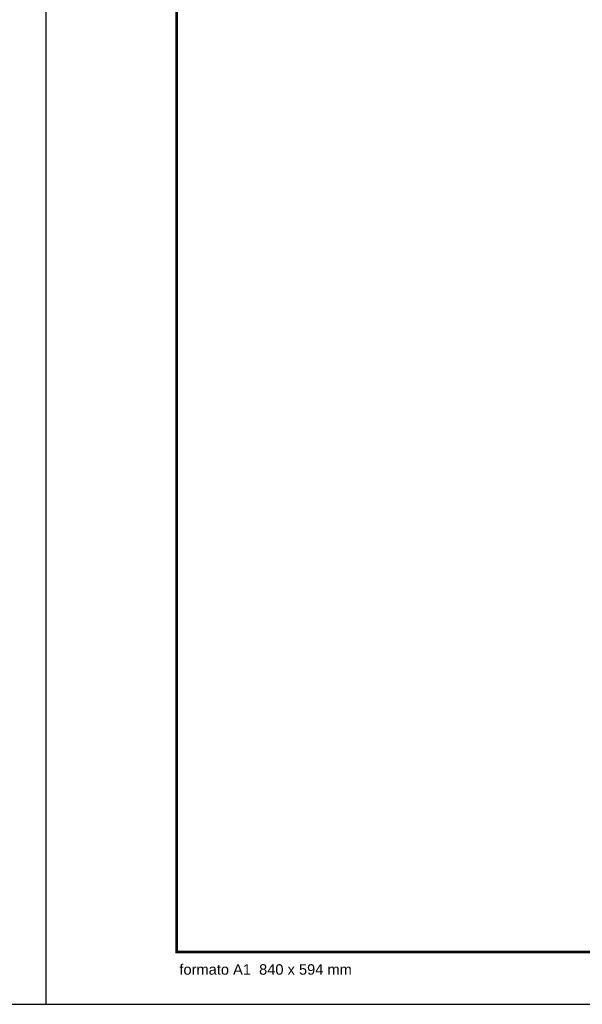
# Model space of a CAD drawing. Extents: x 1874 to 2462, y -2142 to -2023.
# Tile 20 of 74: x 2041 to 2052, y -2142 to -2123. Entities that reach past the tile are written whole.
import ezdxf

# ---------------------------------------------------------------- set-up
doc = ezdxf.new("R2010")
doc.units = 0
doc.header["$LTSCALE"] = 0.1
doc.header["$MEASUREMENT"] = 0
doc.layers.get('0').update_dxf_attribs({"linetype": 'CONTINUOUS', "lineweight": 25})
for name, color, linetype in [('RVS-GER', 1, 'CONTINUOUS'), ('XX-CARIMBO', 9, 'CONTINUOUS'), ('XX-FOLHA', 253, 'CONTINUOUS')]:
    doc.layers.add(name, color=color, linetype=linetype)
doc.styles.add('Texto Carimbo', font='arial.ttf')

# ---------------------------------------------------------------- blocks, each defined once
blk = doc.blocks.new('Aprovacao A-1_SC')
at = {"layer": 'XX-CARIMBO', "ltscale": 0.5}
for p, q in [((0, 594), (0, 0)), ((840, 594), (840, 0)), ((0, 0), (840, 0))]:
    blk.add_line(p, q, dxfattribs=at)
at = {"layer": 'XX-FOLHA'}
blk.add_line((840, 271.02), (840, 0), dxfattribs=at)
at = {"layer": 'XX-FOLHA', "ltscale": 0.5, "const_width": 0.5}
blk.add_lwpolyline([(25, 584), (25, 10), (830, 10), (830, 584), (25, 584)], dxfattribs=at)
at = {"layer": 'RVS-GER', "style": 'Texto Carimbo'}
blk.add_text('formato A1  840 x 594 mm', height=2, dxfattribs=at).set_placement((25.5, 5.65))

msp = doc.modelspace()

# ---------------------------------------------------------------- block references
at = {"xscale": 0.1, "yscale": 0.1, "zscale": 0.1}
for p in [(1957.665, -2142.045), (2041.665, -2142.045)]:
    msp.add_blockref('Aprovacao A-1_SC', p, dxfattribs=at)

doc.saveas('drawing.dxf')
